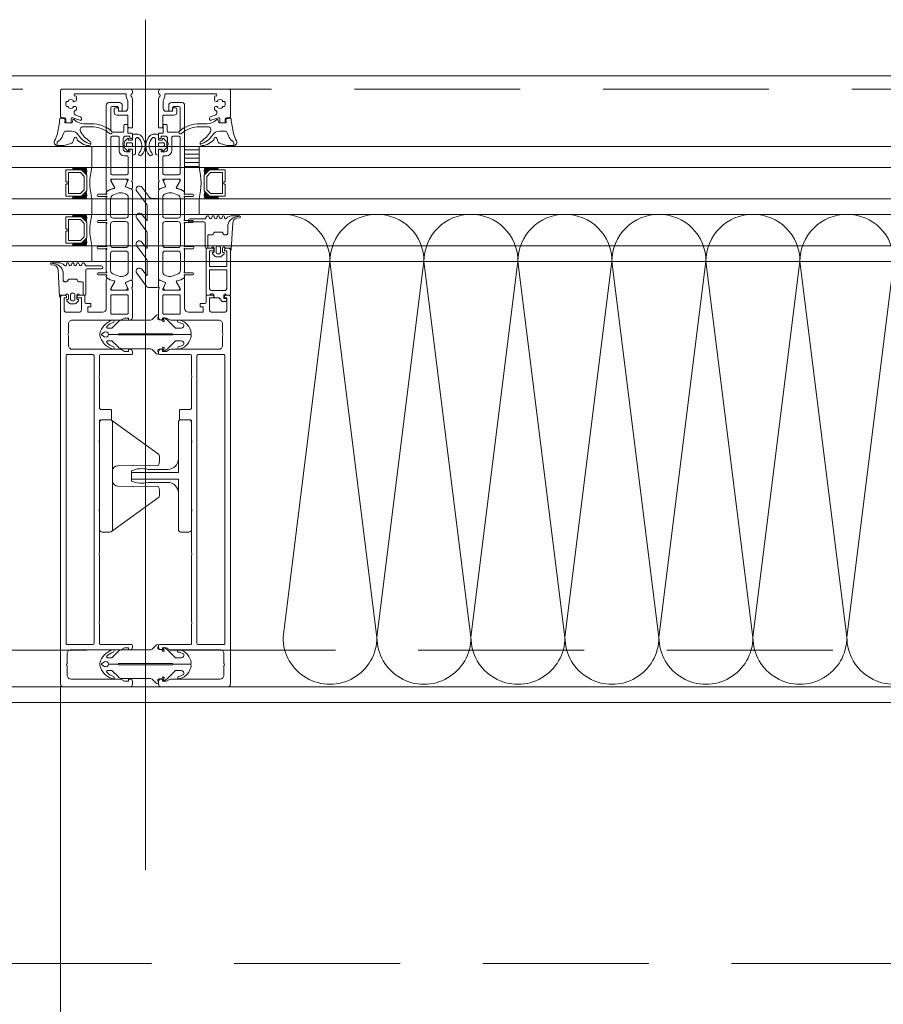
# Model space of a CAD drawing. Header units: millimetres. Extents: x 144573 to 336993, y 74252 to 247042.
# Tile 215 of 256: x 161838 to 162169, y 197940 to 198317. Entities that reach past the tile are written whole.
import ezdxf

# ---------------------------------------------------------------- set-up
doc = ezdxf.new("R2010")
doc.units = ezdxf.units.MM
doc.linetypes.add('ČÁRKOVANÁ', pattern=[19.05, 12.7, -6.35])
doc.layers.add('FASÁDA DETAILNÍ', color=255, linetype='Continuous', lineweight=0)
doc.layers.add('NOVA', color=255, linetype='Continuous', lineweight=0)

# ---------------------------------------------------------------- blocks, each defined once
blk = doc.blocks.new('284336')
for points in [[(-0.41, 0), (-0.41, -2, 0.990243), (-0.4, -3.02), (0.9, -3.02, 0.414214), (1.21, -2.71), (1.21, -2.61, -0.668123), (1.71, -2.4), (2.75, -3.45, -0.199004), (2.89, -3.79), (2.89, -5.43, -0.199038), (2.75, -5.77), (1.71, -6.82, -0.668191), (1.21, -6.61), (1.21, -6.51, 0.414214), (0.9, -6.2), (-0.4, -6.2, 0.990269), (-0.41, -7.22), (-0.41, -8.6), (-5.1, -8.6, -0.414215), (-5.59, -8.11), (-5.59, -7, 0.267949), (-5.84, -6.56), (-6.34, -6.27, -0.267949), (-6.59, -5.84), (-6.59, -3.38, -0.267949), (-6.34, -2.95), (-5.84, -2.66, 0.267949), (-5.59, -2.22), (-5.59, -1.51, 0.414214), (-6.1, -1), (-8.66, -1, -0.393156), (-12.46, 2.53, 0.067572), (-12.67, 3.43), (-12.8, 3.7, -0.637545), (-12.12, 3.53), (-11.92, 2.53, 0.344315), (-10.06, 0.91), (0, 0.38, -0.406913), (0.39, 0), (-0.41, 0)], [(-0.7, -9.6), (-10, -9.6, 0.414511), (-10.51, -10.11), (-10.51, -15.51, -1), (-11.69, -15.51), (-11.69, -9.6), (-12.69, -8.95, -0.668884), (-12.6, -8.23), (-11.99, -8.01, 0.766384), (-11.99, -7.21), (-12.6, -6.99, -0.76831), (-12.6, -6.23), (-11.99, -6.01, 0.766384), (-11.99, -5.21), (-12.6, -4.99, -0.76831), (-12.6, -4.23), (-11.99, -4.01, 0.766384), (-11.99, -3.21), (-12.6, -2.99, -0.877523), (-12.5, -2.22), (-12.1, -2.22, 0.698129), (-11.83, -1.5, -0.220231), (-12.89, 0.78), (-12.89, 3.45, -0.157143), (-12.82, 3.68), (-12.69, 3.42, -0.067482), (-12.48, 2.53, 0.393136), (-8.66, -1.02), (-6.1, -1.02, -0.414214), (-5.61, -1.51), (-5.61, -2.22, -0.267949), (-5.85, -2.65), (-6.35, -2.93, 0.267949), (-6.61, -3.38), (-6.61, -5.84, 0.267949), (-6.35, -6.29), (-5.85, -6.57, -0.267949), (-5.61, -7), (-5.61, -8.11, 0.414215), (-5.1, -8.62), (-0.41, -8.62), (-0.41, -9.31, -0.414212), (-0.7, -9.6)], [(1.7, -4.31, 0.414235), (1.2, -3.81), (-0.7, -3.81, 0.414214), (-1.2, -4.31), (-1.2, -4.91, 0.414214), (-0.7, -5.41), (1.2, -5.41, 0.414235), (1.7, -4.91), (1.7, -4.31)]]:
    blk.add_lwpolyline(points, format="xyb", close=True)
blk = doc.blocks.new('nesystémový nástavec 18')
for p, q in [((-18, 6.8), (-18, 8.8)), ((-17.5, 9.3), (-15.36, 9.3)), ((-11, 8), (-17, 8)), ((-17, 8), (-17, 6.3)), ((-15.36, 9.3), (0, 9.3)), ((-11, 1.3), (-11, 8)), ((-2.8, 8), (-9.7, 8)), ((-9.7, 1.3), (-9.7, 8)), ((0, 9.3), (0, 7.8)), ((-17, 6.3), (-17.5, 6.3)), ((-1.8, 2.3), (-1.8, 7)), ((-0.5, 7.3), (-0.5, 6.8)), ((0, 6.3), (0.55, 6.3)), ((0.55, 6.3), (0.95, 5.9)), ((0.95, 5.9), (0.95, 4.8)), ((0.95, 4.8), (0.95, 4.14)), ((0.95, 4.14), (1.2, 4.14)), ((1.4, 3.94), (1.4, 3.84)), ((-18, 0.5), (-18, 1.8)), ((-17.5, 2.3), (-17, 2.3)), ((-1.8, 0), (-17.5, 0)), ((-17, 2.3), (-17, 1.3)), ((-17, 1.3), (-11, 1.3)), ((-9.7, 1.3), (-2.8, 1.3)), ((0, 0), (-1.8, 0)), ((-0.4, 2.23), (-0.5, 2.04)), ((-0.5, 2.04), (-0.5, 2)), ((1.2, 2.44), (0, 2.44)), ((0, 1.5), (0, 0)), ((1.2, 1.85), (1.2, 2.44)), ((1.6, 3.64), (1.6, 3.64)), ((1.8, 1.37), (1.7, 1.35)), ((2.25, 1.63), (1.8, 1.37)), ((2.4, 2.84), (2.4, 1.89))]:
    blk.add_line(p, q)
for centre, radius, start, end in [((-17.5, 8.8), 0.5, 90, 180), ((-15.36, 9.8), 0.5, 270, 270.084), ((-2.8, 7), 1, 0, 90), ((0, 7.3), 0.5, 89.9955, 180.0071), ((-17.5, 6.8), 0.5, 180.0012, 269.9988), ((0, 6.8), 0.5, 179.9949, 270.006), ((0.75, 4.8), 0.2, 359.9656, 0.0344), ((1.2, 3.94), 0.2, 359.9707, 90.0249), ((1.6, 3.84), 0.2, 179.9737, 270.035), ((-17.5, 1.8), 0.5, 89.999, 180.0002), ((-17.5, 0.5), 0.5, 180, 270), ((-2.8, 2.3), 1, 270, 0), ((0, 2), 0.5, 179.9716, 270.0327), ((0, 1.94), 0.5, 89.9975, 144.0007), ((1.7, 1.85), 0.5, 179.9991, 270), ((1.6, 2.84), 0.8, 0.0065, 89.9919), ((2.1, 1.89), 0.3, 299.9815, 0.0183)]:
    blk.add_arc(centre, radius, start, end)
blk = doc.blocks.new('433270')
blk.add_lwpolyline([(1, 0, 0.414364), (0, -1), (0, -1.4, 0.255924), (0.23, -1.83, -0.547723), (0.23, -3.17, 0.255924), (0, -3.6), (0, -14.6, 0.414214), (0.3, -14.9), (1.2, -14.9, 0.414214), (1.7, -14.4), (1.7, -10.3, -0.414214), (2, -10), (6, -10, 0.414248), (7, -9), (7, -7.7, 0.414179), (6.5, -7.2), (5.7, -7.2, 0.414232), (5.4, -7.5), (5.4, -8.2, -0.414198), (5.1, -8.5), (2.8, -8.5, -0.414204), (1.8, -7.5), (1.8, -4.49, -0.147432), (1.97, -3.94, 0.147461), (2.4, -2.5), (2.4, -2.3, -0.414214), (2.9, -1.8), (21.87, -1.8, -0.668178), (22.22, -2.65), (22.16, -2.72, 1), (21.59, -3.29), (21.52, -3.35, 0.198912), (21.38, -3.71), (21.38, -4.05, 0.414214), (22.08, -4.75), (22.38, -4.75, 0.576988), (22.64, -4.3, -0.311246), (24.56, -4.3, 0.576988), (24.82, -4.75), (25.3, -4.75, -0.260065), (25.3, -6.65), (24.82, -6.65, 0.576988), (24.56, -7.1, -0.311246), (22.64, -7.1, 0.576988), (22.38, -6.65), (22.08, -6.65, 0.414214), (21.38, -7.35), (21.38, -7.61, 0.267949), (21.63, -8.04), (21.89, -8.2, -0.637047), (21.73, -10), (19.83, -10.7, 0.315299), (19.5, -11.17), (19.5, -11.49, 0.520567), (20.17, -11.96), (22.83, -10.99, -0.520567), (23.5, -11.46), (23.5, -12.5, 0.414062), (24, -13), (25, -13, 0.414186), (25.5, -12.5), (25.5, -11.5, -0.414182), (26, -11), (27, -11, 0.414214), (27.5, -10.5), (27.5, -0.5, 0.414214), (27, 0), (1, 0)], format="xyb", close=True)
blk = doc.blocks.new('284325')
for points in [[(0.84, -5.23, -0.560316), (0.94, -4.73), (1.94, -4.36, 0.3153), (2.14, -4.08), (2.14, -1.89, 0.451558), (1.8, -1.59), (0.9, -1.7, -0.399586), (0.57, -1.46), (0.3, -0.07, -0.415977), (0.53, 0.29, 0.024107), (6.15, 1.24, 0.076636), (8.99, 2.34, -0.577615), (10.79, 1.3), (10.02, 1.37, 0.283171), (9.08, 0.9, -0.168429), (7.07, -0.74), (5.9, -1.16, 0.315302), (5.24, -2.1), (5.24, -4.21, 0.269719), (6.76, -6.82, -0.194797), (10.18, -11.53, -0.342663), (9.17, -11.17, 0.119207), (5.43, -7.59, 0.578571), (3.63, -8.62), (3.63, -11.77, 0.176415), (6.16, -18.72, -1), (5.24, -19.49, -0.176415), (2.43, -11.77), (2.43, -8.89, 0.208286), (0.84, -5.23)], [(8.95, -6.65), (10.32, -8.78, -0.134555), (10.79, -10.63, -0.339795), (10.19, -11.53, 0.194788), (6.76, -6.81, -0.269736), (5.25, -4.21), (5.25, -2.1, -0.315302), (5.9, -1.17), (7.07, -0.74, 0.168429), (9.09, 0.89, -0.283167), (10.01, 1.36), (10.79, 1.29), (10.79, -0.74, -0.070852), (10.71, -1.3), (9.95, -3.93, -0.241839), (9.08, -4.83), (7.93, -5.22, 0.836024), (8.08, -6.19), (8.11, -6.19, -0.255349), (8.95, -6.65)]]:
    blk.add_lwpolyline(points, format="xyb", close=True)
blk = doc.blocks.new('*U1335')
for points in [[(0, 0, 0.414243), (0.1, 0.1), (0, 0.9, -1.0001), (0.2, 0.9), (0.1, 0.1, 0.414228), (0.2, 0, 0.414228)], [(0.2, 0, 0.414243), (0.3, 0.1), (0.2, 0.9, -1.0001), (0.4, 0.9), (0.3, 0.1, 0.414228), (0.4, 0, 0.414228)], [(0.4, 0, 0.414243), (0.5, 0.1), (0.4, 0.9, -1.0001), (0.6, 0.9), (0.5, 0.1, 0.414228), (0.6, 0, 0.414228)], [(0.6, 0, 0.414243), (0.7, 0.1), (0.6, 0.9, -1.0001), (0.8, 0.9), (0.7, 0.1, 0.414228), (0.8, 0, 0.414228)], [(0.8, 0, 0.414243), (0.9, 0.1), (0.8, 0.9, -1.0001), (1, 0.9), (0.9, 0.1, 0.414228), (1, 0, 0.414228)], [(1, 0, 0.414243), (1.1, 0.1), (1, 0.9, -1.0001), (1.2, 0.9), (1.1, 0.1, 0.414228), (1.2, 0, 0.414228)], [(1.2, 0, 0.414243), (1.3, 0.1), (1.2, 0.9, -1.0001), (1.4, 0.9), (1.3, 0.1, 0.414228), (1.4, 0, 0.414228)], [(1.4, 0, 0.414243), (1.5, 0.1), (1.4, 0.9, -1.0001), (1.6, 0.9), (1.5, 0.1, 0.414228), (1.6, 0, 0.414228)], [(1.6, 0, 0.414243), (1.7, 0.1), (1.6, 0.9, -1.0001), (1.8, 0.9), (1.7, 0.1, 0.414228), (1.8, 0, 0.414228)], [(1.8, 0, 0.414243), (1.9, 0.1), (1.8001, 0.9, -1.0001), (2, 0.9), (1.9001, 0.1, 0.414228), (2, 0, 0.414228)]]:
    blk.add_lwpolyline(points, format="xyb")
blk = doc.blocks.new('244748_a')
blk.add_lwpolyline([(8.32, -1.69, 0.082248), (6.34, -0.9, -1.09695), (6.94, -0.1, -0.315353), (11.26, -5.15, -0.480529), (10.87, -5.64), (4.27, -5.64), (4.08, -5.45), (-16.53, -5.45), (-16.72, -5.64), (-20.43, -5.64, 0.574019), (-21.93, -4.78), (-22.99, -5.4, 0.524827), (-22.99, -5.9), (-21.93, -6.52, 0.574021), (-20.43, -5.66), (-16.72, -5.66), (-16.53, -5.85), (4.08, -5.85), (4.27, -5.66), (10.87, -5.66, -0.480529), (11.26, -6.15, -0.326229), (6.88, -11.09, -1.09695), (6.28, -10.3, 0.081457), (8.32, -9.61, 0.599203), (7.48, -8.05), (5.52, -8.05, 0.198965), (5.17, -8.2), (2.22, -11.15), (0.93, -12.01, -0.738038), (0.51, -11.62), (0.87, -11, 1), (0.35, -10.7), (0, -11.3), (-0.98, -11.3, 0.619205), (-1.45, -12.06), (-1.28, -12.43, -0.808139), (-2.04, -13.04), (-3.63, -11.44, 0.198906), (-4.34, -11.15), (-14.99, -11.15, -0.198936), (-16.76, -10.42), (-18.98, -8.2, 0.198942), (-19.33, -8.05), (-20.67, -8.05, 0.500217), (-21.09, -8.73, 0.122037), (-18.5, -10.27, -1.093735), (-19.1, -11.07, -0.240768), (-23.7, -6.07, -0.106226), (-23.7, -5.23, -0.256232), (-19, -0.13, -1.093735), (-18.4, -0.92, 0.116856), (-21.09, -2.57, 0.500217), (-20.67, -3.25), (-19.33, -3.25, 0.198942), (-18.98, -3.1), (-16.75, -0.88, -0.198936), (-14.99, -0.15), (-4.34, -0.15, 0.198907), (-3.63, 0.14), (-2.04, 1.74, -0.808139), (-1.28, 1.13), (-1.45, 0.76, 0.619205), (-0.98, 0), (0, 0), (0.35, -0.6, 1), (0.87, -0.3), (0.51, 0.32, -0.738038), (0.93, 0.71), (2.22, -0.15), (5.17, -3.1, 0.198965), (5.52, -3.25), (7.48, -3.25, 0.599203)], format="xyb", close=True)
blk = doc.blocks.new('236134_0100_s_v')
for points in [[(22.8, -23), (22.8, -5), (42, -5, 0.414214), (43, -4), (43, -1, 0.414214), (42, 0), (1, 0, 0.414214), (0, -1), (0, -4, 0.414214), (1, -5), (20.2, -5), (20.2, -23)], [(15, -5, -0.414214), (19, -9), (19, -16.57, 0.165764), (19.53, -23), (23.47, -23, 0.165764), (24, -16.57), (24, -9, -0.414214), (28, -5)]]:
    blk.add_lwpolyline(points, format="xyb")
blk = doc.blocks.new('236134_0200_s_v')
for points in [[(19.58, 5, -0.41166), (17.58, 6.98), (17.45, 22.25, 0.344217), (17.07, 22.73), (16, 23), (14, 23, 0.240828), (13.19, 22.59), (0.19, 4.59)], [(23.42, 5, 0.41166), (25.42, 6.98), (25.55, 22.25, -0.344217), (25.93, 22.73), (27, 23), (29, 23, -0.240828), (29.81, 22.59), (42.81, 4.59)]]:
    blk.add_lwpolyline(points, format="xyb")
blk.add_lwpolyline([(42, 5), (1, 5, 0.414214), (0, 4), (0, 1, 0.414214), (1, 0), (42, 0, 0.414214), (43, 1), (43, 4, 0.414214)], format="xyb", close=True)
blk = doc.blocks.new('288126')
for points in [[(-16.5, 0), (16.5, 0)], [(-21.36, -6.34), (-17.8, -3.69)], [(-17, -2.08), (-17, -0.5)], [(17, -0.5), (17, -3.8)], [(-14.71, -4.5), (-19.87, -8.34)], [(-8.83, -4.3), (-14.11, -4.3)], [(-10.96, -6.34), (-8.71, -4.66)], [(-4.31, -4.5), (-9.47, -8.34)], [(1.81, -4.3), (-3.71, -4.3)], [(-0.35, -6.36), (1.93, -4.66)], [(6.33, -4.5), (1.14, -8.37)], [(12.21, -4.3), (6.93, -4.3)], [(10.05, -6.36), (12.33, -4.66)], [(16.6, -4.6), (11.54, -8.37)]]:
    blk.add_lwpolyline(points)
for centre, radius, start, end in [((16.5, -0.5), 0.5, 0, 90), ((-16.5, -0.5), 0.5, 90, 180), ((-20.61, -7.34), 1.25, 126.7059, 306.7059), ((-10.21, -7.34), 1.25, 126.7059, 306.7059), ((0.4, -7.37), 1.25, 126.7059, 306.7059), ((10.8, -7.37), 1.25, 126.7059, 306.7059), ((16, -3.8), 1, 306.7059, 0)]:
    blk.add_arc(centre, radius, start, end)
at = {"extrusion": (0, 0, -1)}
for centre, radius, start, end in [((19, -2.08), 2, 180, 233.2941), ((14.11, -5.3), 1, 53.2941, 90), ((8.83, -4.5), 0.2, 90, 233.2941), ((3.71, -5.3), 1, 53.2941, 90), ((-1.81, -4.5), 0.2, 90, 233.2941), ((-6.93, -5.3), 1, 53.2941, 90), ((-12.21, -4.5), 0.2, 90, 233.2941)]:
    blk.add_arc(centre, radius, start, end, dxfattribs=at)
blk = doc.blocks.new('246426')
for points in [[(-1.84, 0.64), (-2.86, -0.38, 0.198926), (-3.15, -1.09), (-3.15, -2.31, 0.198926), (-2.86, -3.02), (-1.84, -4.04, 0.637051), (-1.5, -3.92), (-1.45, -3.4), (-0.3, -3.4, -0.41484), (0, -3.7), (0, -5.19, 0.414232), (0.5, -5.69), (2.14, -5.69, 0.071862), (2.2, -5.68, 0.157876), (3.73, -4.64, 0.360336), (3.48, 2.39, 0.964062), (2.54, 1.48, -0.403385), (2.25, -4.34, -0.190964), (2.11, -4.39), (1.7, -4.39, -0.414214), (1.2, -3.89), (1.2, 1.31, 0.414201), (0.2, 2.31), (0, 2.31), (0, 0.3, -0.414214), (-0.3, 0), (-1.45, 0), (-1.5, 0.52, 0.637051), (-1.84, 0.64)], [(-2.25, -1.4, -0.414214), (-1.85, -1), (-0.4, -1, -0.414214), (0, -1.4), (0, -2, -0.414214), (-0.4, -2.4), (-1.85, -2.4, -0.414214), (-2.25, -2), (-2.25, -1.4)]]:
    blk.add_lwpolyline(points, format="xyb", close=True)

msp = doc.modelspace()

# ---------------------------------------------------------------- hatches: boundary and pattern name
at = {"layer": 'FASÁDA DETAILNÍ'}
h = msp.add_hatch(dxfattribs=at)
h.set_pattern_fill('ANSI31', color=256, scale=0.5, angle=495)
h.set_pattern_definition([(180, (151587.0589, 130529.9017), (-7e-16, -1.5875), [])])
h.paths.add_polyline_path([(161901.48, 198260.259), (161906.98, 198260.259), (161906.98, 198268.259), (161901.48, 198268.259)])

# ---------------------------------------------------------------- linework, layer by layer
for p, q in [((161886.48, 197991.135), (161886.48, 198316.826)), ((160251.48, 198268.259), (163406.98, 198268.259)), ((161865.98, 198268.259), (161865.98, 198260.259)), ((161906.98, 198268.259), (162315.98, 198268.259)), ((161906.98, 198260.259), (161906.98, 198268.259)), ((163406.98, 198260.259), (160264.518, 198260.259)), ((162315.98, 198260.259), (161906.98, 198260.259)), ((160264.518, 198248.259), (163406.98, 198248.259)), ((161865.98, 198248.259), (161865.98, 198242.259)), ((161906.98, 198248.259), (162315.98, 198248.259)), ((161906.98, 198242.259), (161906.98, 198248.259)), ((163406.98, 198242.259), (160264.518, 198242.259)), ((162315.98, 198242.259), (161906.98, 198242.259)), ((160264.518, 198230.259), (163406.98, 198230.259)), ((161865.98, 198230.259), (161865.98, 198224.259)), ((163406.98, 198224.259), (160251.479, 198224.259)), ((163129.98, 198061.259), (160267.98, 198061.259))]:
    msp.add_line(p, q, dxfattribs=at)
for points in [[(173301.48, 174615.259), (146721.48, 174615.259), (146721.48, 198295.259), (173301.48, 198295.259)], [(161901.48, 198268.259), (161906.98, 198268.259), (161906.98, 198260.259), (161901.48, 198260.259)], [(161855.98, 198249.259), (161861.98, 198249.259), (161863.98, 198251.259), (161863.98, 198257.259), (161861.98, 198259.259), (161855.98, 198259.259), (161855.98, 198254.759), (161856.48, 198254.759), (161856.48, 198253.759), (161855.98, 198253.759)], [(161856.98, 198258.259), (161856.98, 198250.259), (161861.566, 198250.259), (161862.98, 198251.673), (161862.98, 198256.706), (161861.566, 198258.259)], [(161916.98, 198249.259), (161910.98, 198249.259), (161908.98, 198251.259), (161908.98, 198257.259), (161910.98, 198259.259), (161916.98, 198259.259), (161916.98, 198254.759), (161916.48, 198254.759), (161916.48, 198253.759), (161916.98, 198253.759)], [(161915.98, 198258.259), (161915.98, 198250.259), (161911.394, 198250.259), (161909.98, 198251.673), (161909.98, 198256.706), (161911.394, 198258.259)], [(161855.98, 198231.259), (161861.98, 198231.259), (161863.98, 198233.259), (161863.98, 198239.259), (161861.98, 198241.259), (161855.98, 198241.259), (161855.98, 198236.759), (161856.48, 198236.759), (161856.48, 198235.759), (161855.98, 198235.759)], [(161856.98, 198240.259), (161856.98, 198232.259), (161861.566, 198232.259), (161862.98, 198233.673), (161862.98, 198238.706), (161861.566, 198240.259)], [(173061.48, 174855.259), (146961.48, 174855.259), (146961.48, 198055.259), (173061.48, 198055.259)]]:
    msp.add_lwpolyline(points, close=True, dxfattribs=at)
at = {"layer": 'FASÁDA DETAILNÍ', "linetype": 'ČÁRKOVANÁ', "ltscale": 5}
for points in [[(173296.48, 174620.259), (146726.48, 174620.259), (146726.48, 198290.259), (173296.48, 198290.259)], [(173081.48, 174835.259), (146941.48, 174835.259), (146941.48, 198075.259), (173081.48, 198075.259)], [(172961.48, 174955.259), (147061.48, 174955.259), (147061.48, 197955.259), (172961.48, 197955.259)]]:
    msp.add_lwpolyline(points, close=True, dxfattribs=at)
at = {"layer": 'FASÁDA DETAILNÍ'}
for points in [[(161881.48, 198255.759), (161881.48, 198266.758, 0.4144257), (161880.98, 198267.259), (161880.487, 198267.259), (161880.487, 198266.259), (161878.987, 198266.259, -0.4142136), (161877.987, 198267.259), (161877.987, 198268.759, -0.3999851), (161877.987, 198269.759), (161877.987, 198271.259, -0.4142136), (161878.987, 198272.259), (161880.48, 198272.259), (161880.48, 198271.259), (161880.98, 198271.259, 0.4144559), (161881.48, 198271.759), (161881.479, 198273.059, 0.4139712), (161881.179, 198273.359), (161879.98, 198273.359, -0.4142136), (161879.68, 198273.659), (161879.68, 198276.659), (161878.68, 198276.659, 0.4142136), (161878.18, 198276.159), (161878.18, 198274.259, -0.4142136), (161877.68, 198273.759), (161874.18, 198273.759, -0.4142056), (161873.18, 198274.759), (161873.18, 198283.059, -0.4142063), (161873.68, 198283.559), (161875.58, 198283.559, -0.414219), (161876.08, 198283.059), (161876.08, 198282.259, 0.4142136), (161876.58, 198281.759), (161877.08, 198281.759, 0.4142136), (161877.58, 198282.259), (161877.58, 198284.059, 0.4142136), (161876.58, 198285.059), (161872.48, 198285.059, 0.4142136), (161871.48, 198284.059), (161871.48, 198255.759), (161871.48, 198251.658, 0.5773503), (161872.08, 198251.312), (161872.943, 198251.81), (161874.435, 198252.238, 0.4887011), (161874.612, 198252.677), (161873.18, 198255.143), (161873.18, 198255.564, -0.4325656), (161873.38, 198255.759), (161879.685, 198255.759, -0.5483974), (161879.87, 198255.477), (161878.802, 198253.093, 0.4253361), (161878.91, 198252.826), (161880.933, 198252.009, 0.5315625), (161881.482, 198252.38), (161881.482, 198254.445, 0.2313061), (161881.367, 198254.681, -0.3061853), (161881.263, 198255.001), (161881.48, 198255.759)], [(161891.48, 198255.759), (161891.48, 198266.758, -0.4144257), (161891.98, 198267.259), (161892.473, 198267.259), (161892.473, 198266.259), (161893.973, 198266.259, 0.4142136), (161894.973, 198267.259), (161894.973, 198268.759, 0.3999851), (161894.973, 198269.759), (161894.973, 198271.259, 0.4142136), (161893.973, 198272.259), (161892.48, 198272.259), (161892.48, 198271.259), (161891.98, 198271.259, -0.4144559), (161891.48, 198271.759), (161891.481, 198273.059, -0.4139712), (161891.781, 198273.359), (161892.98, 198273.359, 0.4142136), (161893.28, 198273.659), (161893.28, 198276.659), (161894.28, 198276.659, -0.4142136), (161894.78, 198276.159), (161894.78, 198274.259, 0.4142136), (161895.28, 198273.759), (161898.78, 198273.759, 0.4142056), (161899.78, 198274.759), (161899.78, 198283.059, 0.4142063), (161899.28, 198283.559), (161897.38, 198283.559, 0.414219), (161896.88, 198283.059), (161896.88, 198282.259, -0.4142136), (161896.38, 198281.759), (161895.88, 198281.759, -0.4142136), (161895.38, 198282.259), (161895.38, 198284.059, -0.4142136), (161896.38, 198285.059), (161900.48, 198285.059, -0.4142136), (161901.48, 198284.059), (161901.48, 198255.759), (161901.48, 198251.658, -0.5773503), (161900.88, 198251.312), (161900.017, 198251.81), (161898.525, 198252.238, -0.4887011), (161898.348, 198252.677), (161899.78, 198255.143), (161899.78, 198255.564, 0.4325656), (161899.58, 198255.759), (161893.275, 198255.759, 0.5483974), (161893.09, 198255.477), (161894.158, 198253.093, -0.4253361), (161894.05, 198252.826), (161892.027, 198252.009, -0.5315625), (161891.478, 198252.38), (161891.478, 198254.445, -0.2313061), (161891.593, 198254.681, 0.3061853), (161891.697, 198255.001), (161891.48, 198255.759)], [(161873.18, 198257.959), (161873.18, 198271.659, -0.4142136), (161873.68, 198272.159), (161875.887, 198272.159, -0.4142136), (161876.387, 198271.659), (161876.387, 198266.688, 0.4111388), (161878.387, 198264.659), (161879.38, 198264.659, -0.4142136), (161879.88, 198264.159), (161879.88, 198257.959, -0.4142136), (161879.38, 198257.459), (161873.68, 198257.459, -0.4142136), (161873.18, 198257.959)], [(161899.78, 198257.959), (161899.78, 198271.659, 0.4142136), (161899.28, 198272.159), (161897.073, 198272.159, 0.4142136), (161896.573, 198271.659), (161896.573, 198266.688, -0.4111388), (161894.573, 198264.659), (161893.58, 198264.659, 0.4142136), (161893.08, 198264.159), (161893.08, 198257.959, 0.4142136), (161893.58, 198257.459), (161899.28, 198257.459, 0.4142136), (161899.78, 198257.959)], [(161881.48, 198217.597), (161881.481, 198229.509), (161881.48, 198251.42, 0.3058367), (161881.167, 198251.883), (161878.88, 198252.806, -0.4253361), (161878.772, 198253.073), (161879.489, 198254.692, 0.5437525), (161878.804, 198255.749), (161873.9, 198255.749, 0.5781822), (161873.381, 198254.847), (161874.642, 198252.655, -0.4885049), (161874.466, 198252.216), (161872.951, 198251.782), (161871.63, 198251.02, 0.2824777), (161871.481, 198250.744), (161871.481, 198250.298, -1.4470094), (161871.349, 198249.948), (161868.381, 198249.948, 1), (161868.381, 198249.148), (161871.349, 198249.148, -1.4470094), (161871.481, 198248.798), (161871.481, 198240.259, -1.4470094), (161871.349, 198239.909), (161868.381, 198239.909, 1), (161868.381, 198239.109), (161871.349, 198239.109, -1.4470094), (161871.481, 198238.758), (161871.481, 198230.259, -1.4470094), (161871.349, 198229.909), (161868.381, 198229.909, 1), (161868.381, 198229.109), (161871.349, 198229.109, -1.4470094), (161871.481, 198228.758), (161871.481, 198220.219, -1.4470094), (161871.349, 198219.869), (161868.381, 198219.869, 1), (161868.381, 198219.069), (161871.349, 198219.069, -1.4470094), (161871.481, 198218.718), (161871.481, 198218.273, 0.2824777), (161871.63, 198217.997), (161872.951, 198217.235), (161874.466, 198216.801, -0.4885049), (161874.642, 198216.361), (161873.381, 198214.17, 0.5781822), (161873.9, 198213.269), (161878.804, 198213.269, 0.5437525), (161879.489, 198214.325), (161878.772, 198215.944, -0.4253361), (161878.88, 198216.211), (161881.167, 198217.134, 0.3058367), (161881.48, 198217.597)], [(161891.48, 198217.597), (161891.479, 198229.509), (161891.48, 198251.42, -0.3058367), (161891.793, 198251.883), (161894.08, 198252.806, 0.4253361), (161894.188, 198253.073), (161893.471, 198254.692, -0.5437525), (161894.156, 198255.749), (161899.06, 198255.749, -0.5781822), (161899.579, 198254.847), (161898.318, 198252.655, 0.4885049), (161898.494, 198252.216), (161900.009, 198251.782), (161901.33, 198251.02, -0.2824777), (161901.479, 198250.744), (161901.479, 198250.298, 1.4470094), (161901.611, 198249.948), (161904.579, 198249.948, -1), (161904.579, 198249.148), (161901.611, 198249.148, 1.4470094), (161901.479, 198248.798), (161901.479, 198240.259, 1.4470094), (161901.611, 198239.909), (161904.579, 198239.909, -1), (161904.579, 198239.109), (161901.611, 198239.109, 1.4470094), (161901.479, 198238.758), (161901.479, 198230.259, 1.4470094), (161901.611, 198229.909), (161904.579, 198229.909, -1), (161904.579, 198229.109), (161901.611, 198229.109, 1.4470094), (161901.479, 198228.758), (161901.479, 198220.219, 1.4470094), (161901.611, 198219.869), (161904.579, 198219.869, -1), (161904.579, 198219.069), (161901.611, 198219.069, 1.4470094), (161901.479, 198218.718), (161901.479, 198218.273, -0.2824777), (161901.33, 198217.997), (161900.009, 198217.235), (161898.494, 198216.801, 0.4885049), (161898.318, 198216.361), (161899.579, 198214.17, -0.5781822), (161899.06, 198213.269), (161894.156, 198213.269, -0.5437525), (161893.471, 198214.325), (161894.188, 198215.944, 0.4253361), (161894.08, 198216.211), (161891.793, 198217.134, -0.3058367), (161891.48, 198217.597)], [(161879.881, 198248.709), (161879.881, 198241.809, -0.4142178), (161878.881, 198240.809), (161874.081, 198240.809, -0.4142178), (161873.081, 198241.809), (161873.081, 198248.171, -0.305619), (161874.018, 198249.561), (161875.943, 198250.34, -0.1764286), (161877.994, 198250.412), (161878.845, 198250.135, -0.3249157), (161879.881, 198248.709)], [(161893.079, 198248.709), (161893.079, 198241.809, 0.4142178), (161894.079, 198240.809), (161898.879, 198240.809, 0.4142178), (161899.879, 198241.809), (161899.879, 198248.171, 0.305619), (161898.942, 198249.561), (161897.018, 198250.34, 0.1764286), (161894.966, 198250.412), (161894.116, 198250.135, 0.3249157), (161893.079, 198248.709)], [(161879.881, 198238.509), (161879.881, 198230.509, -0.4142136), (161878.881, 198229.509), (161874.081, 198229.509, -0.4142136), (161873.081, 198230.509), (161873.081, 198238.509, -0.4142136), (161874.081, 198239.509), (161878.881, 198239.509, -0.4142136), (161879.881, 198238.509)], [(161893.079, 198238.509), (161893.079, 198230.509, 0.4142136), (161894.079, 198229.509), (161898.879, 198229.509, 0.4142136), (161899.879, 198230.509), (161899.879, 198238.509, 0.4142136), (161898.879, 198239.509), (161894.079, 198239.509, 0.4142136), (161893.079, 198238.509)], [(161879.881, 198227.209), (161879.881, 198220.308, -0.3249157), (161878.845, 198218.882), (161877.994, 198218.605, -0.1764286), (161875.943, 198218.678), (161874.018, 198219.456, -0.305619), (161873.081, 198220.846), (161873.081, 198227.209, -0.4142178), (161874.081, 198228.209), (161878.881, 198228.209, -0.4142178), (161879.881, 198227.209)], [(161893.079, 198227.209), (161893.079, 198220.308, 0.3249157), (161894.116, 198218.882), (161894.966, 198218.605, 0.1764286), (161897.018, 198218.678), (161898.942, 198219.456, 0.305619), (161899.879, 198220.846), (161899.879, 198227.209, 0.4142178), (161898.879, 198228.209), (161894.079, 198228.209, 0.4142178), (161893.079, 198227.209)], [(161853.98, 198062.259), (161853.98, 198210.759, -0.4142136), (161854.48, 198211.259), (161855.78, 198211.259, -0.4142197), (161856.28, 198210.759), (161856.28, 198210.259), (161855.28, 198210.259), (161855.28, 198205.759, 0.4142136), (161856.28, 198204.759), (161860.98, 198204.759, 0.4142136), (161861.98, 198205.759), (161861.98, 198210.259), (161860.28, 198210.259), (161860.28, 198210.759, -0.4142012), (161860.78, 198211.259), (161862.78, 198211.259, -0.4142136), (161863.28, 198210.759), (161863.28, 198208.615, 0.4142136), (161863.78, 198208.115), (161865.58, 198208.115), (161865.58, 198206.864), (161864.38, 198206.864), (161864.38, 198205.059, 0.4142136), (161864.68, 198204.759), (161869.979, 198204.759, 0.4141667), (161871.479, 198206.258), (161871.48, 198213.256), (161871.48, 198217.356, -0.5773503), (161872.08, 198217.703), (161872.943, 198217.204), (161874.435, 198216.777, -0.4887011), (161874.612, 198216.337), (161873.18, 198213.872), (161873.18, 198213.451, 0.4325656), (161873.38, 198213.256), (161879.685, 198213.256, 0.5483974), (161879.87, 198213.538), (161878.802, 198215.922, -0.4253361), (161878.91, 198216.189), (161880.933, 198217.005, -0.5315629), (161881.482, 198216.634), (161881.482, 198214.57, -0.2313061), (161881.367, 198214.334, 0.3061853), (161881.263, 198214.014), (161881.48, 198213.256), (161881.48, 198202.753, -0.4142136), (161880.48, 198201.753), (161879.98, 198201.753), (161879.98, 198202.553), (161878.48, 198202.553), (161877.336, 198201.893, -0.1316504), (161876.836, 198201.759), (161858.472, 198201.759, 0.4142136), (161856.972, 198200.259), (161856.972, 198196.758, 0.3999851), (161856.972, 198195.758), (161856.972, 198192.059, 0.4142136), (161858.472, 198190.559), (161876.836, 198190.559, -0.1316504), (161877.336, 198190.425), (161878.48, 198189.764), (161879.98, 198189.764), (161879.98, 198190.564), (161880.48, 198190.564, -0.4142136), (161881.48, 198189.564), (161881.48, 198189.059, -0.4142136), (161880.98, 198188.559), (161869.38, 198188.559, 0.4142136), (161868.88, 198188.059), (161868.88, 198180.659, 0.3999851), (161868.88, 198179.659), (161868.88, 198168.059, 0.4142136), (161869.38, 198167.559), (161872.98, 198167.559, -0.4142136), (161873.48, 198167.059), (161873.48, 198164.059, -0.4142136), (161872.98, 198163.559), (161869.38, 198163.559, 0.4142136), (161868.88, 198163.059), (161868.88, 198155.759, 0.38324), (161868.88, 198154.759), (161868.88, 198129.259, 0.38324), (161868.88, 198128.259), (161868.88, 198112.759, 0.38324), (161868.88, 198111.759), (161868.88, 198086.259, 0.38324), (161868.88, 198085.259), (161868.88, 198077.959, 0.4142136), (161869.38, 198077.459), (161880.98, 198077.459, -0.4142136), (161881.48, 198076.959), (161881.48, 198076.459, -0.4142136), (161880.48, 198075.459), (161879.98, 198075.459), (161879.98, 198076.259), (161878.48, 198076.259), (161877.326, 198075.593, -0.1169365), (161876.826, 198075.459), (161857.972, 198075.459, 0.4142315), (161856.472, 198073.959), (161856.472, 198070.249, 0.3999851), (161856.472, 198069.249), (161856.472, 198065.759, 0.4142315), (161857.972, 198064.259), (161876.826, 198064.259, -0.1169365), (161877.326, 198064.125), (161878.48, 198063.459), (161879.98, 198063.459), (161879.98, 198064.259), (161880.48, 198064.259, -0.4142136), (161881.48, 198063.259), (161881.48, 198062.259, -0.4142136), (161880.48, 198061.259), (161854.98, 198061.259, -0.4142135), (161853.98, 198062.259)], [(161918.98, 198062.259), (161918.98, 198210.759, 0.4142136), (161918.48, 198211.259), (161917.18, 198211.259, 0.4142197), (161916.68, 198210.759), (161916.68, 198210.259), (161917.68, 198210.259), (161917.68, 198205.759, -0.4142136), (161916.68, 198204.759), (161911.98, 198204.759, -0.4142136), (161910.98, 198205.759), (161910.98, 198210.259), (161912.68, 198210.259), (161912.68, 198210.759, 0.4142012), (161912.18, 198211.259), (161910.18, 198211.259, 0.4142136), (161909.68, 198210.759), (161909.68, 198208.615, -0.4142136), (161909.18, 198208.115), (161907.38, 198208.115), (161907.38, 198206.864), (161908.58, 198206.864), (161908.58, 198205.059, -0.4142136), (161908.28, 198204.759), (161902.981, 198204.759, -0.4141667), (161901.481, 198206.258), (161901.48, 198213.256), (161901.48, 198217.356, 0.5773503), (161900.88, 198217.703), (161900.017, 198217.204), (161898.525, 198216.777, 0.4887011), (161898.348, 198216.337), (161899.78, 198213.872), (161899.78, 198213.451, -0.4325656), (161899.58, 198213.256), (161893.275, 198213.256, -0.5483974), (161893.09, 198213.538), (161894.158, 198215.922, 0.4253361), (161894.05, 198216.189), (161892.027, 198217.005, 0.5315629), (161891.478, 198216.634), (161891.478, 198214.57, 0.2313061), (161891.593, 198214.334, -0.3061853), (161891.697, 198214.014), (161891.48, 198213.256), (161891.48, 198202.753, 0.4142136), (161892.48, 198201.753), (161892.98, 198201.753), (161892.98, 198202.553), (161894.48, 198202.553), (161895.624, 198201.893, 0.1316504), (161896.124, 198201.759), (161914.488, 198201.759, -0.4142136), (161915.988, 198200.259), (161915.988, 198196.758, -0.3999851), (161915.988, 198195.758), (161915.988, 198192.059, -0.4142136), (161914.488, 198190.559), (161896.124, 198190.559, 0.1316504), (161895.624, 198190.425), (161894.48, 198189.764), (161892.98, 198189.764), (161892.98, 198190.564), (161892.48, 198190.564, 0.4142136), (161891.48, 198189.564), (161891.48, 198189.059, 0.4142136), (161891.98, 198188.559), (161903.58, 198188.559, -0.4142136), (161904.08, 198188.059), (161904.08, 198180.659, -0.3999851), (161904.08, 198179.659), (161904.08, 198168.059, -0.4142136), (161903.58, 198167.559), (161899.98, 198167.559, 0.4142136), (161899.48, 198167.059), (161899.48, 198164.059, 0.4142136), (161899.98, 198163.559), (161903.58, 198163.559, -0.4142136), (161904.08, 198163.059), (161904.08, 198155.759, -0.38324), (161904.08, 198154.759), (161904.08, 198129.259, -0.38324), (161904.08, 198128.259), (161904.08, 198112.759, -0.38324), (161904.08, 198111.759), (161904.08, 198086.259, -0.38324), (161904.08, 198085.259), (161904.08, 198077.959, -0.4142136), (161903.58, 198077.459), (161891.98, 198077.459, 0.4142136), (161891.48, 198076.959), (161891.48, 198076.459, 0.4142136), (161892.48, 198075.459), (161892.98, 198075.459), (161892.98, 198076.259), (161894.48, 198076.259), (161895.634, 198075.593, 0.1169365), (161896.134, 198075.459), (161914.988, 198075.459, -0.4142315), (161916.488, 198073.959), (161916.488, 198070.249, -0.3999851), (161916.488, 198069.249), (161916.488, 198065.759, -0.4142315), (161914.988, 198064.259), (161896.134, 198064.259, 0.1169365), (161895.634, 198064.125), (161894.48, 198063.459), (161892.98, 198063.459), (161892.98, 198064.259), (161892.48, 198064.259, 0.4142136), (161891.48, 198063.259), (161891.48, 198062.259, 0.4142136), (161892.48, 198061.259), (161917.98, 198061.259, 0.4142135), (161918.98, 198062.259)], [(161879.38, 198203.959, 0.4142136), (161879.88, 198204.459), (161879.88, 198210.959, 0.4142136), (161879.38, 198211.459), (161873.68, 198211.459, 0.4142136), (161873.18, 198210.959), (161873.18, 198204.459, 0.4142136), (161873.68, 198203.959), (161879.38, 198203.959)], [(161893.58, 198203.959, -0.4142136), (161893.08, 198204.459), (161893.08, 198210.959, -0.4142136), (161893.58, 198211.459), (161899.28, 198211.459, -0.4142136), (161899.78, 198210.959), (161899.78, 198204.459, -0.4142136), (161899.28, 198203.959), (161893.58, 198203.959)], [(161856.08, 198188.059), (161856.08, 198077.959, 0.4142136), (161856.58, 198077.459), (161866.28, 198077.459, 0.4142136), (161866.78, 198077.959), (161866.78, 198188.059, 0.4142136), (161866.28, 198188.559), (161856.58, 198188.559, 0.4142136), (161856.08, 198188.059)], [(161916.88, 198188.059), (161916.88, 198077.959, -0.4142136), (161916.38, 198077.459), (161906.68, 198077.459, -0.4142136), (161906.18, 198077.959), (161906.18, 198188.059, -0.4142136), (161906.68, 198188.559), (161916.38, 198188.559, -0.4142136), (161916.88, 198188.059)]]:
    msp.add_lwpolyline(points, format="xyb", close=True, dxfattribs=at)
msp.add_lwpolyline([(162304.98, 198061.259), (161917.98, 198061.259)], dxfattribs=at)
for centre, radius, start, end in [((161858.117, 198259.759), 0.596, 303.03656, 56.96344), ((161858.41, 198259.759), 0.596, 303.03656, 56.96344), ((161858.702, 198259.759), 0.596, 303.03656, 56.96344), ((161858.995, 198259.759), 0.596, 303.03656, 56.96344), ((161859.287, 198259.759), 0.596, 303.03656, 56.96344), ((161859.58, 198259.759), 0.596, 303.03656, 56.96344), ((161859.872, 198259.759), 0.596, 303.03656, 56.96344), ((161860.165, 198259.759), 0.596, 303.03656, 56.96344), ((161860.457, 198259.759), 0.596, 303.03656, 56.96344), ((161860.75, 198259.759), 0.596, 303.03656, 56.96344), ((161861.042, 198259.759), 0.596, 303.03656, 56.96344), ((161861.335, 198259.759), 0.596, 303.03656, 56.96344), ((161861.627, 198259.759), 0.596, 303.03656, 56.96344), ((161861.64, 198259.621), 0.879, 313.99491, 46.49644), ((161861.549, 198259.473), 1.263, 321.96563, 38.49956), ((161861.389, 198259.334), 1.712, 327.29495, 32.68565), ((161861.145, 198259.189), 2.248, 331.52734, 28.40281), ((161860.796, 198259.021), 2.897, 335.30667, 25.29515), ((161860.429, 198258.907), 3.546, 337.29382, 22.40905), ((161887.871, 198254.259), 22.699, 164.67278, 195.32722), ((161885.089, 198254.259), 22.699, 344.67278, 15.32722), ((161912.531, 198258.907), 3.546, 157.59095, 202.70618), ((161912.164, 198259.021), 2.897, 154.70485, 204.69333), ((161911.815, 198259.189), 2.248, 151.59719, 208.47266), ((161911.571, 198259.334), 1.712, 147.31435, 212.70505), ((161911.411, 198259.473), 1.263, 141.50044, 218.03437), ((161911.321, 198259.621), 0.879, 133.50356, 226.00509), ((161911.333, 198259.759), 0.596, 123.03656, 236.96344), ((161911.625, 198259.759), 0.596, 123.03656, 236.96344), ((161911.918, 198259.759), 0.596, 123.03656, 236.96344), ((161912.21, 198259.759), 0.596, 123.03656, 236.96344), ((161912.503, 198259.759), 0.596, 123.03656, 236.96344), ((161912.795, 198259.759), 0.596, 123.03656, 236.96344), ((161913.088, 198259.759), 0.596, 123.03656, 236.96344), ((161913.38, 198259.759), 0.596, 123.03656, 236.96344), ((161913.673, 198259.759), 0.596, 123.03656, 236.96344), ((161913.965, 198259.759), 0.596, 123.03656, 236.96344), ((161914.258, 198259.759), 0.596, 123.03656, 236.96344), ((161914.55, 198259.759), 0.596, 123.03656, 236.96344), ((161914.843, 198259.759), 0.596, 123.03656, 236.96344), ((161861.389, 198249.183), 1.712, 327.31435, 32.70505), ((161861.145, 198249.328), 2.248, 331.59719, 28.47266), ((161860.796, 198249.496), 2.897, 334.70485, 24.69333), ((161860.429, 198249.61), 3.546, 337.59095, 22.70618), ((161912.531, 198249.61), 3.546, 157.29382, 202.40905), ((161912.164, 198249.496), 2.897, 155.30667, 205.29515), ((161911.815, 198249.328), 2.248, 151.52734, 208.40281), ((161911.571, 198249.183), 1.712, 147.29495, 212.68565), ((161858.117, 198248.759), 0.596, 303.03656, 56.96344), ((161858.41, 198248.759), 0.596, 303.03656, 56.96344), ((161858.702, 198248.759), 0.596, 303.03656, 56.96344), ((161858.995, 198248.759), 0.596, 303.03656, 56.96344), ((161859.287, 198248.759), 0.596, 303.03656, 56.96344), ((161859.58, 198248.759), 0.596, 303.03656, 56.96344), ((161859.872, 198248.759), 0.596, 303.03656, 56.96344), ((161860.165, 198248.759), 0.596, 303.03656, 56.96344), ((161860.457, 198248.759), 0.596, 303.03656, 56.96344), ((161860.75, 198248.759), 0.596, 303.03656, 56.96344), ((161861.042, 198248.759), 0.596, 303.03656, 56.96344), ((161861.335, 198248.759), 0.596, 303.03656, 56.96344), ((161861.627, 198248.759), 0.596, 303.03656, 56.96344), ((161861.64, 198248.896), 0.879, 313.50356, 46.00509), ((161861.549, 198249.045), 1.263, 321.50044, 38.03437), ((161911.411, 198249.045), 1.263, 141.96563, 218.49956), ((161911.321, 198248.896), 0.879, 133.99491, 226.49644), ((161911.333, 198248.759), 0.596, 123.03656, 236.96344), ((161911.625, 198248.759), 0.596, 123.03656, 236.96344), ((161911.918, 198248.759), 0.596, 123.03656, 236.96344), ((161912.21, 198248.759), 0.596, 123.03656, 236.96344), ((161912.503, 198248.759), 0.596, 123.03656, 236.96344), ((161912.795, 198248.759), 0.596, 123.03656, 236.96344), ((161913.088, 198248.759), 0.596, 123.03656, 236.96344), ((161913.38, 198248.759), 0.596, 123.03656, 236.96344), ((161913.673, 198248.759), 0.596, 123.03656, 236.96344), ((161913.965, 198248.759), 0.596, 123.03656, 236.96344), ((161914.258, 198248.759), 0.596, 123.03656, 236.96344), ((161914.55, 198248.759), 0.596, 123.03656, 236.96344), ((161914.843, 198248.759), 0.596, 123.03656, 236.96344), ((161858.117, 198241.759), 0.596, 303.03656, 56.96344), ((161858.41, 198241.759), 0.596, 303.03656, 56.96344), ((161858.702, 198241.759), 0.596, 303.03656, 56.96344), ((161858.995, 198241.759), 0.596, 303.03656, 56.96344), ((161859.287, 198241.759), 0.596, 303.03656, 56.96344), ((161859.58, 198241.759), 0.596, 303.03656, 56.96344), ((161859.872, 198241.759), 0.596, 303.03656, 56.96344), ((161860.165, 198241.759), 0.596, 303.03656, 56.96344), ((161860.457, 198241.759), 0.596, 303.03656, 56.96344), ((161860.75, 198241.759), 0.596, 303.03656, 56.96344), ((161861.042, 198241.759), 0.596, 303.03656, 56.96344), ((161861.335, 198241.759), 0.596, 303.03656, 56.96344), ((161861.627, 198241.759), 0.596, 303.03656, 56.96344), ((161861.64, 198241.621), 0.879, 313.99491, 46.49644), ((161861.549, 198241.473), 1.263, 321.96563, 38.49956), ((161861.389, 198241.334), 1.712, 327.29495, 32.68565), ((161861.145, 198241.189), 2.248, 331.52734, 28.40281), ((161860.796, 198241.021), 2.897, 335.30667, 25.29515), ((161860.429, 198240.907), 3.546, 337.29382, 22.40905), ((161887.871, 198236.259), 22.699, 164.67278, 195.32722), ((161858.117, 198230.759), 0.596, 303.03656, 56.96344), ((161858.41, 198230.759), 0.596, 303.03656, 56.96344), ((161858.702, 198230.759), 0.596, 303.03656, 56.96344), ((161858.995, 198230.759), 0.596, 303.03656, 56.96344), ((161859.287, 198230.759), 0.596, 303.03656, 56.96344), ((161859.58, 198230.759), 0.596, 303.03656, 56.96344), ((161859.872, 198230.759), 0.596, 303.03656, 56.96344), ((161860.165, 198230.759), 0.596, 303.03656, 56.96344), ((161860.457, 198230.759), 0.596, 303.03656, 56.96344), ((161860.75, 198230.759), 0.596, 303.03656, 56.96344), ((161861.042, 198230.759), 0.596, 303.03656, 56.96344), ((161861.335, 198230.759), 0.596, 303.03656, 56.96344), ((161861.627, 198230.759), 0.596, 303.03656, 56.96344), ((161861.64, 198230.896), 0.879, 313.50356, 46.00509), ((161861.549, 198231.045), 1.263, 321.50044, 38.03437), ((161861.389, 198231.183), 1.712, 327.31435, 32.70505), ((161861.145, 198231.328), 2.248, 331.59719, 28.47266), ((161860.796, 198231.496), 2.897, 334.70485, 24.69333), ((161860.429, 198231.61), 3.546, 337.59095, 22.70618)]:
    msp.add_arc(centre, radius, start, end, dxfattribs=at)
at = {"layer": 'NOVA', "ltscale": 5}
msp.add_line((161853.98, 198061.26), (161853.98, 197855.26), dxfattribs=at)

# ---------------------------------------------------------------- block references
at = {"layer": 'FASÁDA DETAILNÍ', "xscale": -1}
msp.add_blockref('433270', (161881.48, 198290.259), dxfattribs=at)
at = {"layer": 'FASÁDA DETAILNÍ'}
msp.add_blockref('433270', (161891.48, 198290.259), dxfattribs=at)
at = {"layer": 'FASÁDA DETAILNÍ', "xscale": -1}
for name, p, rotation in [('284325', (161853.98, 198279.399), 90), ('246426', (161881.484, 198267.259), 180), ('nesystémový nástavec 18', (161918.98, 198211.259), 90), ('284336', (161853.98, 198210.849), 90), ('244748_a', (161892.702, 198190.598), 180), ('244748_a', (161892.702, 198064.298), 180)]:
    msp.add_blockref(name, p, dxfattribs=dict(at, rotation=rotation))
at = {"layer": 'FASÁDA DETAILNÍ'}
for name, p, rotation in [('284325', (161918.98, 198279.399), 270), ('246426', (161891.476, 198267.259), 180), ('288126', (161891.479, 198231.269), 270), ('284336', (161918.98, 198228.849), 270), ('236134_0200_s_v', (161868.88, 198163.559), 270), ('236134_0100_s_v', (161904.08, 198163.559), 270)]:
    msp.add_blockref(name, p, dxfattribs=dict(at, rotation=rotation))
at = {"layer": 'FASÁDA DETAILNÍ', "xscale": 179.9999932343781, "yscale": 179.9999932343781, "zscale": 179.9999932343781, "rotation": 180}
msp.add_blockref('*U1335', (162299.153, 198242.259), dxfattribs=at)

doc.saveas('drawing.dxf')
